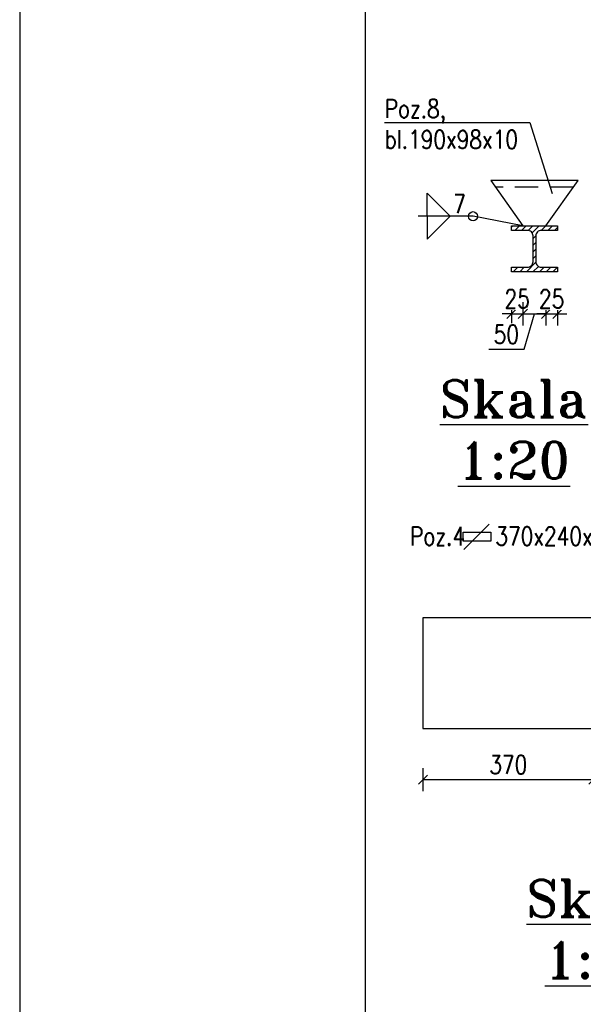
# Model space of a CAD drawing. Header units: millimetres. Extents: x 0 to 1625, y 0 to 742.
# Tile 3 of 24: x 0 to 122, y 191 to 404. Entities that reach past the tile are written whole.
import ezdxf

# ---------------------------------------------------------------- set-up
doc = ezdxf.new("R2010")
doc.units = ezdxf.units.MM
doc.linetypes.add('HIDDEN', pattern=[9.525, 6.35, -3.175])
for name, color, linetype in [('!PB_Ramka', 7, 'Continuous'), ('_A_Opisy', 5, 'Continuous'), ('_K_Konstrukcja', 7, 'Continuous'), ('e-cad_opisy', 8, 'Continuous'), ('e-cad_stal_kontur', 3, 'Continuous'), ('e-cad_stal_wypelnienia', 253, 'Continuous'), ('e-cad_ukryte', 1, 'HIDDEN'), ('e-cad_wymiary', 1, 'Continuous'), ('kontur', 7, 'Continuous'), ('opis', 5, 'Continuous'), ('opis prętów X', 185, 'Continuous'), ('UWAGI', 11, 'Continuous')]:
    doc.layers.add(name, color=color, linetype=linetype)
doc.styles.add('e-cad_1', font='simplex.shx', dxfattribs={"width": 0.8})
doc.styles.add('ROMANS', font='simplex.shx', dxfattribs={"width": 0.8})
doc.styles.get("Standard").update_dxf_attribs({"font": 'arial.ttf'})
doc.dimstyles.new('e-cad_1_20_[cm]', dxfattribs={"dimscale": 2, "dimtxt": 2, "dimasz": 1, "dimexe": 1.25, "dimexo": 0.625, "dimtad": 1, "dimdec": 0, "dimlfac": 10, "dimrnd": 0.1, "dimzin": 1, "dimtxsty": 'e-cad_1', "dimblk": 'OBLIQUE', "dimcen": 2.5, "dimclrd": 8, "dimclre": 8, "dimclrt": 1, "dimadec": 0, "dimazin": 0, "dimtfac": 1, "dimtix": 1, "dimtmove": 1, "dimatfit": 3, "dimldrblk": 'OBLIQUE', "dimfxl": 1.25, "dimfxlon": 1, "dimtfill": 1, "dimarcsym": 0})

# ---------------------------------------------------------------- blocks, each defined once
blk = doc.blocks.new('_Oblique')
at = {"color": 0, "linetype": 'ByBlock', "lineweight": -2}
blk.add_line((-0.5, -0.5), (0.5, 0.5), dxfattribs=at)
blk = doc.blocks.new('*D55')
at = {"layer": 'Defpoints', "color": 0, "ltscale": 0.8}
for p in [(87.53, 250.37), (124.53, 250.37), (124.53, 239.3)]:
    blk.add_point(p, dxfattribs=at)
at = {"layer": 'e-cad_wymiary', "color": 8, "lineweight": -2, "ltscale": 0.8}
for p, q in [((87.53, 241.8), (87.53, 236.8)), ((124.53, 241.8), (124.53, 236.8)), ((87.53, 239.3), (124.53, 239.3))]:
    blk.add_line(p, q, dxfattribs=at)
at = {"layer": 'e-cad_wymiary', "color": 8, "lineweight": -2, "ltscale": 0.8, "xscale": 2, "yscale": 2, "zscale": 2, "rotation": 180}
blk.add_blockref('_Oblique', (87.53, 239.3), dxfattribs=at)
at = {"layer": 'e-cad_wymiary', "color": 8, "lineweight": -2, "ltscale": 0.8, "xscale": 2, "yscale": 2, "zscale": 2}
blk.add_blockref('_Oblique', (124.53, 239.3), dxfattribs=at)
at = {"layer": 'e-cad_wymiary', "color": 1, "ltscale": 0.8, "insert": (106.03, 242.55), "char_height": 4, "attachment_point": 5, "style": 'e-cad_1', "bg_fill": 3, "box_fill_scale": 1.1, "bg_fill_color": 257, "bg_fill_transparency": 0}
blk.add_mtext('370', dxfattribs=at)
blk = doc.blocks.new('*D130')
at = {"layer": 'Defpoints', "color": 0, "ltscale": 0.8}
for p in [(106.72, 359.44), (109.22, 359.44), (109.22, 340.34)]:
    blk.add_point(p, dxfattribs=at)
at = {"layer": 'e-cad_wymiary', "color": 8, "lineweight": -2, "ltscale": 0.8}
for p, q in [((106.72, 342.84), (106.72, 337.84)), ((109.22, 342.84), (109.22, 337.84)), ((106.72, 340.34), (104.72, 340.34)), ((106.72, 340.34), (109.22, 340.34)), ((109.22, 340.34), (111.22, 340.34))]:
    blk.add_line(p, q, dxfattribs=at)
at = {"layer": 'e-cad_wymiary', "color": 8, "lineweight": -2, "ltscale": 0.8, "xscale": 2, "yscale": 2, "zscale": 2}
blk.add_blockref('_Oblique', (106.72, 340.34), dxfattribs=at)
at = {"layer": 'e-cad_wymiary', "color": 8, "lineweight": -2, "ltscale": 0.8, "xscale": 2, "yscale": 2, "zscale": 2, "rotation": 180}
blk.add_blockref('_Oblique', (109.22, 340.34), dxfattribs=at)
at = {"layer": 'e-cad_wymiary', "color": 1, "ltscale": 0.8, "insert": (107.97, 343.59), "char_height": 4, "attachment_point": 5, "style": 'e-cad_1', "bg_fill": 3, "box_fill_scale": 1.1, "bg_fill_color": 257, "bg_fill_transparency": 0}
blk.add_mtext('25', dxfattribs=at)
blk = doc.blocks.new('*D131')
at = {"layer": 'Defpoints', "color": 0, "ltscale": 0.8}
for p in [(109.22, 359.44), (114.22, 359.44), (114.22, 340.34)]:
    blk.add_point(p, dxfattribs=at)
at = {"layer": 'e-cad_wymiary', "color": 8, "lineweight": -2, "ltscale": 0.8}
for p, q in [((109.22, 342.84), (109.22, 337.84)), ((114.22, 342.84), (114.22, 337.84)), ((109.22, 340.34), (114.22, 340.34)), ((109.47, 332.64), (111.72, 340.34)), ((101.79, 332.64), (109.47, 332.64))]:
    blk.add_line(p, q, dxfattribs=at)
at = {"layer": 'e-cad_wymiary', "color": 8, "lineweight": -2, "ltscale": 0.8, "xscale": 2, "yscale": 2, "zscale": 2, "rotation": 180}
blk.add_blockref('_Oblique', (109.22, 340.34), dxfattribs=at)
at = {"layer": 'e-cad_wymiary', "color": 8, "lineweight": -2, "ltscale": 0.8, "xscale": 2, "yscale": 2, "zscale": 2}
blk.add_blockref('_Oblique', (114.22, 340.34), dxfattribs=at)
at = {"layer": 'e-cad_wymiary', "color": 1, "ltscale": 0.8, "insert": (105.63, 335.89), "char_height": 4, "attachment_point": 5, "style": 'e-cad_1', "bg_fill": 3, "box_fill_scale": 1.1, "bg_fill_color": 257, "bg_fill_transparency": 0}
blk.add_mtext('50', dxfattribs=at)
blk = doc.blocks.new('*D132')
at = {"layer": 'Defpoints', "color": 0, "ltscale": 0.8}
for p in [(114.22, 359.44), (116.72, 359.44), (116.72, 340.34)]:
    blk.add_point(p, dxfattribs=at)
at = {"layer": 'e-cad_wymiary', "color": 8, "lineweight": -2, "ltscale": 0.8}
for p, q in [((114.22, 342.84), (114.22, 337.84)), ((116.72, 342.84), (116.72, 337.84)), ((114.22, 340.34), (112.22, 340.34)), ((114.22, 340.34), (116.72, 340.34)), ((116.72, 340.34), (118.72, 340.34))]:
    blk.add_line(p, q, dxfattribs=at)
at = {"layer": 'e-cad_wymiary', "color": 8, "lineweight": -2, "ltscale": 0.8, "xscale": 2, "yscale": 2, "zscale": 2}
blk.add_blockref('_Oblique', (114.22, 340.34), dxfattribs=at)
at = {"layer": 'e-cad_wymiary', "color": 8, "lineweight": -2, "ltscale": 0.8, "xscale": 2, "yscale": 2, "zscale": 2, "rotation": 180}
blk.add_blockref('_Oblique', (116.72, 340.34), dxfattribs=at)
at = {"layer": 'e-cad_wymiary', "color": 1, "ltscale": 0.8, "insert": (115.47, 343.59), "char_height": 4, "attachment_point": 5, "style": 'e-cad_1', "bg_fill": 3, "box_fill_scale": 1.1, "bg_fill_color": 257, "bg_fill_transparency": 0}
blk.add_mtext('25', dxfattribs=at)
blk = doc.blocks.new('*U170')
at = {"layer": 'e-cad_opisy', "color": 8, "ltscale": 0.4}
blk.add_lwpolyline([(0, 0), (650, 0), (650, 297), (25, 297), (25, 297), (0, 297), (0, 0)], dxfattribs=at)
at = {"layer": 'e-cad_opisy', "color": 3, "ltscale": 0.4}
blk.add_lwpolyline([(30, 5), (645, 5), (645, 292), (30, 292), (30, 5)], dxfattribs=at)

msp = doc.modelspace()

# ---------------------------------------------------------------- hatches: boundary and pattern name
at = {"layer": 'e-cad_stal_wypelnienia', "ltscale": 0.8}
h = msp.add_hatch(dxfattribs=at)
h.set_pattern_fill('ANSI31', color=256, scale=0.32, style=0)
h.set_pattern_definition([(45, (-440.3587, -357.4933), (-0.7184205, 0.7184205), [])])
h.paths.add_polyline_path([(106.72, 349.44), (106.72, 350.44), (110.22, 350.44, 0.414214), (111.42, 351.64), (111.42, 357.24, 0.414214), (110.22, 358.44), (106.72, 358.44), (106.72, 359.44), (116.72, 359.44), (116.72, 358.44), (113.22, 358.44, 0.414214), (112.02, 357.24), (112.02, 351.64, 0.414214), (113.22, 350.44), (116.72, 350.44), (116.72, 349.44)])

# ---------------------------------------------------------------- linework, layer by layer
at = {"layer": '_A_Opisy', "color": 9, "ltscale": 0.01}
for points in [[(88.44, 361.5), (88.44, 366.5), (93.44, 361.5), (88.44, 361.5)], [(88.44, 361.5), (88.44, 356.5), (93.44, 361.5), (88.44, 361.5)]]:
    msp.add_lwpolyline(points, dxfattribs=at)
msp.add_circle((98.39, 361.5), 1, dxfattribs=at)
at = {"layer": '_K_Konstrukcja', "color": 9, "ltscale": 0.005}
msp.add_lwpolyline([(79.16, 381.83), (110.74, 381.83), (115.57, 366.46)], dxfattribs=at)
at = {"layer": 'e-cad_stal_kontur', "ltscale": 0.005}
for points in [[(109.22, 359.44), (114.22, 359.44), (121.22, 369.29), (102.22, 369.29)], [(87.53, 250.37), (124.53, 250.37), (124.53, 274.37), (87.53, 274.37)]]:
    msp.add_lwpolyline(points, close=True, dxfattribs=at)
msp.add_lwpolyline([(106.72, 349.44), (106.72, 350.44), (110.22, 350.44, 0.414214), (111.42, 351.64), (111.42, 357.24, 0.414214), (110.22, 358.44), (106.72, 358.44), (106.72, 359.44), (116.72, 359.44), (116.72, 358.44), (113.22, 358.44, 0.414214), (112.02, 357.24), (112.02, 351.64, 0.414214), (113.22, 350.44), (116.72, 350.44), (116.72, 349.44)], format="xyb", close=True, dxfattribs=at)
at = {"layer": 'e-cad_ukryte', "ltscale": 0.8}
msp.add_line((120.15, 367.78), (103.3, 367.78), dxfattribs=at)
at = {"layer": 'UWAGI', "color": 9, "lineweight": -3, "ltscale": 0.07}
msp.add_line((101.86, 294.74), (96.37, 289.25), dxfattribs=at)
msp.add_lwpolyline([(96.23, 291), (96.23, 293), (102.23, 293), (102.23, 291)], close=True, dxfattribs=at)

# ---------------------------------------------------------------- texts
at = {"layer": '_K_Konstrukcja', "color": 9, "ltscale": 0.005, "insert": (79.22, 386.85), "char_height": 4, "attachment_point": 1}
msp.add_mtext_dynamic_manual_height_columns('{\\Fromans|c238;\\W0.8;Poz.8,\\Pbl.190x98x10}', width=77.1972, gutter_width=12.5, heights=[0], dxfattribs=at)
at = {"layer": 'kontur', "color": 1, "lineweight": -3, "ltscale": 0.01, "char_height": 8, "width": 131.4679, "attachment_point": 5, "style": 'e-cad_1'}
for s, insert in [('{\\Fromant|c238;\\W1;\\LSkala\\P1:20}', (107.27, 315.26)), ('{\\Fromant|c238;\\W1;\\LSkala\\P1:10}', (126.11, 206.88))]:
    msp.add_mtext(s, dxfattribs=dict(at, insert=insert))
at = {"layer": 'opis', "color": 9, "linetype": 'Continuous', "insert": (94.07, 364.2), "char_height": 4, "width": 96.969, "attachment_point": 4, "style": 'ROMANS'}
msp.add_mtext('\\A1;7', dxfattribs=at)
at = {"layer": 'opis prętów X', "color": 9, "ltscale": 50, "insert": (107.29, 292.12), "char_height": 1.92, "width": 123.706, "attachment_point": 5, "style": 'ROMANS'}
msp.add_mtext('{\\A1;\\H2.083x;Poz.4   370x240x15}', dxfattribs=at)

# ---------------------------------------------------------------- next in the draw order: dimensions: what is measured, and where the dimension line sits
at = {"layer": 'e-cad_wymiary', "ltscale": 0.8}
for base, p1, p2, picture, middle in [((109.22, 340.34), (106.72, 359.44), (109.22, 359.44), '*D130', (107.97, 343.59)), ((124.53, 239.3), (87.53, 250.37), (124.53, 250.37), '*D55', (106.03, 242.55))]:
    dim = msp.add_linear_dim(base=base, p1=p1, p2=p2, dimstyle='e-cad_1_20_[cm]', override={"dimblk": 'Oblique', "dimtfill": 1, "dimtfillclr": 0}, dxfattribs=at)
    dim.commit()
    dim.dimension.update_dxf_attribs({"geometry": picture, "text_midpoint": middle})

# ---------------------------------------------------------------- next in the draw order: dimensions: what is measured, and where the dimension line sits
dim = msp.add_linear_dim(base=(114.22, 340.34), p1=(109.22, 359.44), p2=(114.22, 359.44), dimstyle='e-cad_1_20_[cm]', override={"dimblk": 'Oblique', "dimtfill": 1, "dimtfillclr": 0}, dxfattribs=at)
dim.commit()
dim.dimension.update_dxf_attribs({"geometry": '*D131', "text_midpoint": (108.22, 332.64), "dimtype": 160})

# ---------------------------------------------------------------- next in the draw order: linework, layer by layer
at = {"layer": '_A_Opisy', "color": 9, "ltscale": 0.01}
msp.add_lwpolyline([(109.22, 359.44), (98.39, 361.5), (86.45, 361.5)], dxfattribs=at)

# ---------------------------------------------------------------- next in the draw order: dimensions: what is measured, and where the dimension line sits
at = {"layer": 'e-cad_wymiary', "ltscale": 0.8}
dim = msp.add_linear_dim(base=(116.72, 340.34), p1=(114.22, 359.44), p2=(116.72, 359.44), dimstyle='e-cad_1_20_[cm]', override={"dimblk": 'Oblique', "dimtfill": 1, "dimtfillclr": 0}, dxfattribs=at)
dim.commit()
dim.dimension.update_dxf_attribs({"geometry": '*D132', "text_midpoint": (115.47, 343.59)})

# ---------------------------------------------------------------- next in the draw order: block references
at = {"layer": '!PB_Ramka', "xscale": 2.5, "yscale": 2.5, "zscale": 2.5}
msp.add_blockref('*U170', (0, 0), dxfattribs=at)

doc.saveas('drawing.dxf')
